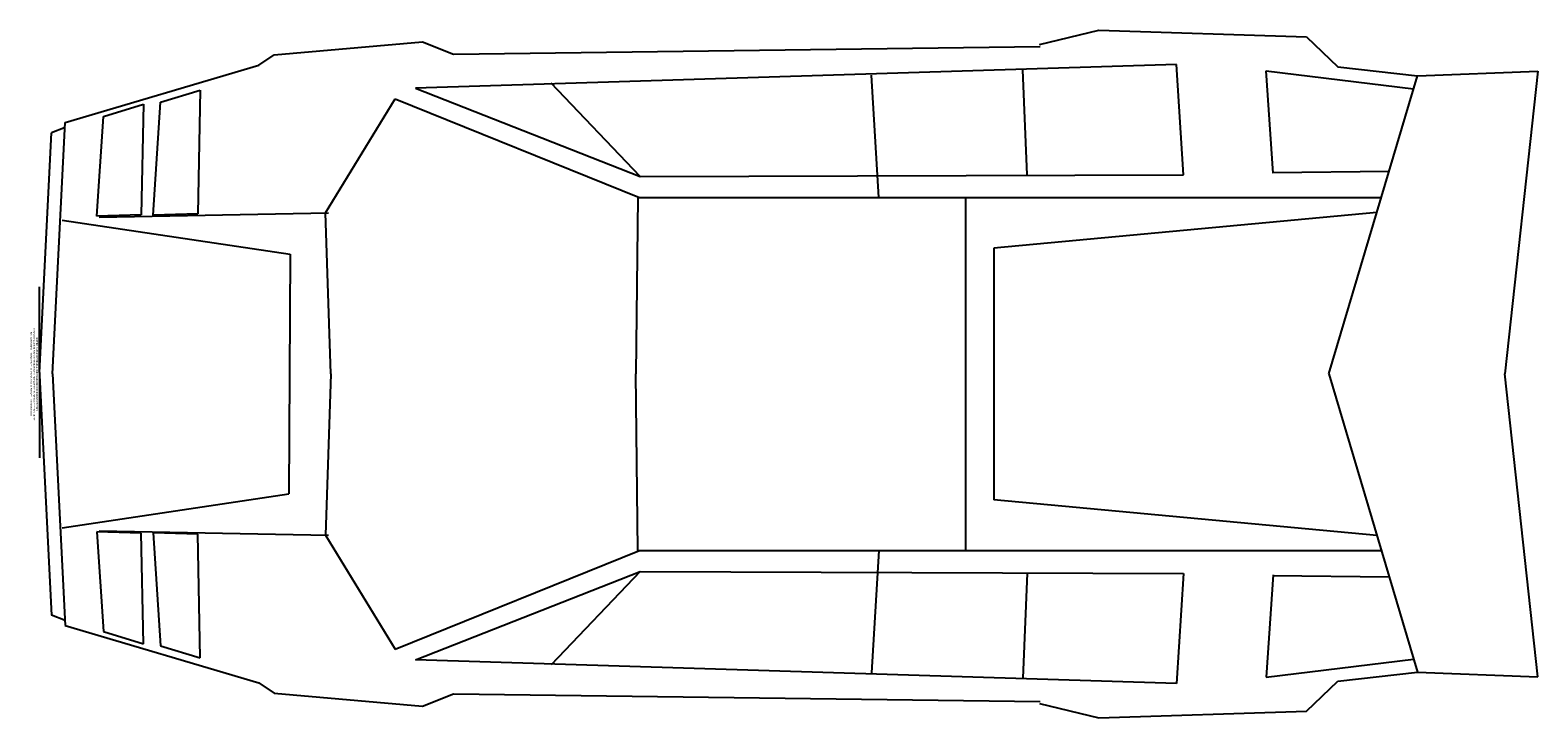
# Model space of a CAD drawing. Extents: x 24.17 to 29.21, y -5.78 to -3.48.
import ezdxf
from ezdxf.enums import TextEntityAlignment as Align

# ---------------------------------------------------------------- set-up
doc = ezdxf.new("R2010")
doc.units = 0
doc.header["$MEASUREMENT"] = 0
doc.layers.get('0').update_dxf_attribs({"linetype": 'CONTINUOUS'})

# ---------------------------------------------------------------- blocks, each defined once
blk = doc.blocks.new('FERRARI')
for p, q in [((34.05, 44.93), (54.93, 46.73)), ((54.93, 46.73), (59.28, 45.01)), ((141.75, 46.36), (150.08, 48.4)), ((150.08, 48.4), (179.3, 47.46)), ((179.3, 47.46), (183.7, 43.21)), ((31.91, 43.45), (34.05, 44.93)), ((59.28, 45.01), (141.83, 46.09)), ((4.69, 35.41), (31.91, 43.45)), ((160.98, 43.54), (53.96, 40.23)), ((139.98, 28.03), (139.36, 42.8)), ((161.97, 28.05), (160.98, 43.54)), ((173.61, 42.68), (194.35, 40.13)), ((174.59, 28.27), (173.61, 42.68)), ((183.7, 43.21), (194.9, 41.97)), ((194.9, 41.97), (211.83, 42.62)), ((211.83, 42.62), (207.17, 0)), ((85.54, 27.8), (73.05, 40.92)), ((119.12, 24.85), (118.1, 42.07)), ((182.45, 0), (194.9, 41.97)), ((17.07, 22.36), (18.1, 38.25)), ((18.1, 38.25), (23.64, 39.95)), ((23.64, 39.95), (23.31, 22.55)), ((41.28, 22.7), (51.1, 38.74)), ((51.1, 38.74), (85.45, 24.82)), ((53.96, 40.23), (85.54, 27.8)), ((9.14, 22.22), (10.05, 36.26)), ((10.05, 36.26), (15.68, 37.99)), ((15.68, 37.99), (15.38, 22.41)), ((4.65, 34.68), (2.75, 33.93)), ((2.91, 0), (4.69, 35.41)), ((1.05, 0.23), (2.75, 33.93)), ((85.54, 27.8), (161.97, 28.05)), ((174.57, 28.34), (190.92, 28.56)), ((85.23, 24.82), (84.93, 0)), ((85.23, 24.82), (189.83, 24.82)), ((131.37, -24.86), (131.37, 24.86)), ((4.26, 21.65), (36.34, 16.85)), ((15.38, 22.41), (9.14, 22.22)), ((9.45, 22.06), (41.73, 22.66)), ((23.31, 22.55), (17.07, 22.36)), ((42.05, 0), (41.28, 22.7)), ((189.19, 22.74), (135.31, 17.72)), ((135.31, 17.72), (135.31, -17.72)), ((36.34, 16.85), (36.15, -16.88)), ((1.05, 0.23), (1.05, 12.26)), ((1.05, 0.23), (1.05, -11.8)), ((1.05, -0.23), (2.75, -33.93)), ((2.91, 0), (4.69, -35.42)), ((42.05, 0), (41.28, -22.7)), ((85.23, -24.83), (84.93, 0)), ((182.45, 0), (194.9, -41.97)), ((211.83, -42.63), (207.17, 0)), ((4.26, -21.66), (36.15, -16.88)), ((189.19, -22.74), (135.31, -17.72)), ((9.14, -22.22), (10.05, -36.26)), ((15.38, -22.41), (9.14, -22.22)), ((9.45, -22.06), (41.73, -22.67)), ((15.68, -38), (15.38, -22.41)), ((23.31, -22.55), (17.07, -22.36)), ((17.07, -22.36), (18.1, -38.25)), ((23.64, -39.96), (23.31, -22.55)), ((41.28, -22.7), (51.1, -38.74)), ((51.1, -38.74), (85.45, -24.83)), ((85.23, -24.83), (189.83, -24.83)), ((119.12, -24.85), (118.1, -42.07)), ((53.96, -40.23), (85.54, -27.8)), ((85.54, -27.8), (73.05, -40.93)), ((85.54, -27.8), (161.97, -28.06)), ((139.98, -28.03), (139.36, -42.8)), ((161.97, -28.06), (160.98, -43.54)), ((174.59, -28.28), (173.61, -42.68)), ((174.57, -28.34), (190.92, -28.56)), ((4.65, -34.68), (2.75, -33.93)), ((4.69, -35.42), (31.91, -43.45)), ((10.05, -36.26), (15.68, -38)), ((18.1, -38.25), (23.64, -39.96)), ((160.98, -43.54), (53.96, -40.23)), ((173.61, -42.68), (194.35, -40.14)), ((183.7, -43.22), (194.9, -41.97)), ((194.9, -41.97), (211.83, -42.63)), ((31.91, -43.45), (34.05, -44.93)), ((179.3, -47.47), (183.7, -43.22)), ((34.05, -44.93), (54.93, -46.74)), ((54.93, -46.74), (59.28, -45.01)), ((59.28, -45.01), (141.83, -46.09)), ((141.75, -46.37), (150.08, -48.4)), ((150.08, -48.4), (179.3, -47.47))]:
    blk.add_line(p, q)
for s, p in [('THIS PRODUCT BROUGHT TO YOU BY THE ARCHSOFT CORPORATION', (0, 0)), ('DENNIS NEELEY/TERRYL LOFRANO/RIK JADRNICEK/JAMES KIM/CYNTHIA MAH', (0.42, 0)), ('LISA GEE/GORDON CRESPO/ANKE TREMBACH/MARY MILLER', (0.83, 0))]:
    blk.add_text(s, height=0.25, rotation=90).set_placement(p, align=Align.CENTER)

msp = doc.modelspace()

# ---------------------------------------------------------------- block references
at = {"xscale": 0.02375726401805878, "yscale": 0.02375726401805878, "zscale": 0.02375726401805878}
msp.add_blockref('FERRARI', (24.1754, -4.6252), dxfattribs=at)

doc.saveas('drawing.dxf')
